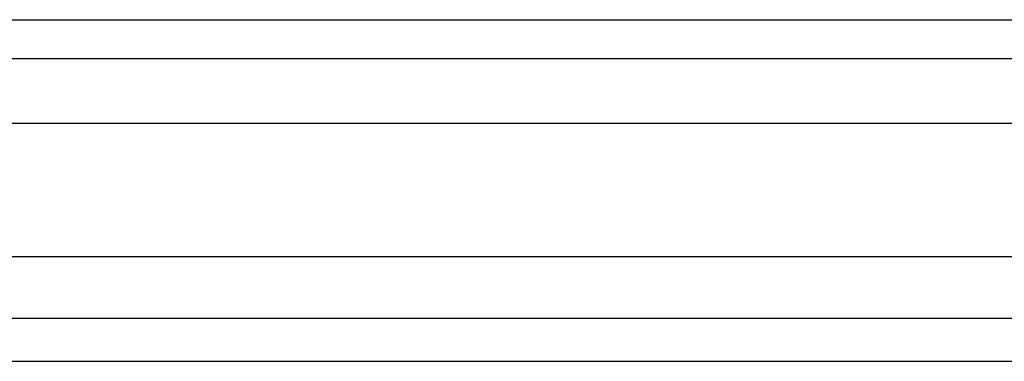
# Model space of a CAD drawing. Extents: x -702 to 168, y -97 to 327.
# Tile 4 of 6: x -267 to -94, y -60 to 0. Entities that reach past the tile are written whole.
import ezdxf

# ---------------------------------------------------------------- set-up
doc = ezdxf.new("R2010")
doc.units = 0
doc.layers.add('AM_0', color=7, linetype='CONTINUOUS')

msp = doc.modelspace()

# ---------------------------------------------------------------- linework, layer by layer
at = {"layer": 'AM_0', "color": 7, "linetype": 'CONTINUOUS'}
for p, q in [((-448, 0), (58, 0)), ((-459.01, -6.81), (69.01, -6.81)), ((-460, -18.16), (70, -18.16)), ((-460, -41.62), (70, -41.62)), ((-459.24, -52.43), (69.24, -52.43)), ((-451.5, -60), (58, -60))]:
    msp.add_line(p, q, dxfattribs=at)

doc.saveas('drawing.dxf')
